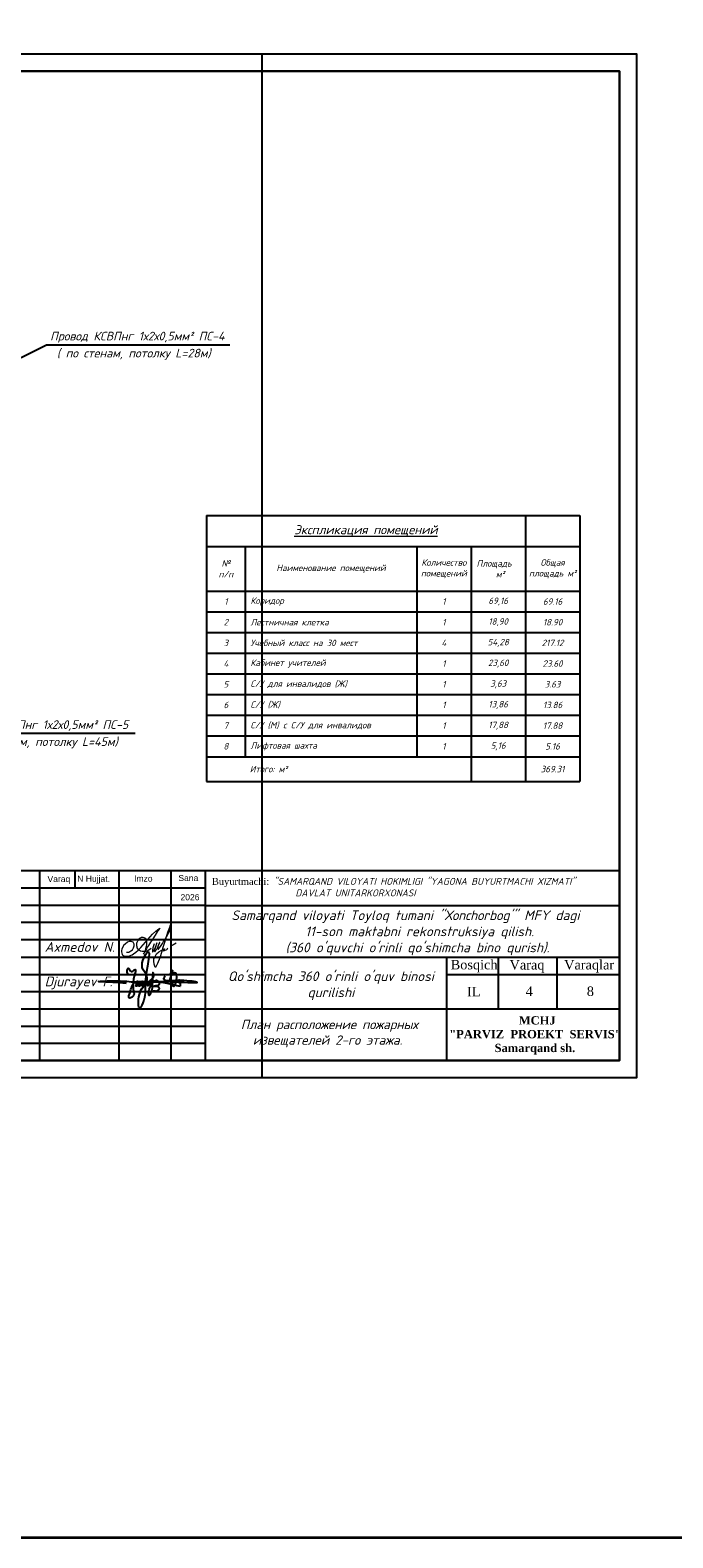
# Model space of a CAD drawing. Header units: millimetres. Extents: x 1114507 to 93926427, y 174473 to 817039.
# Tile 116 of 256: x 1707896 to 1726517, y 455604 to 499334. Entities that reach past the tile are written whole.
import ezdxf

# ---------------------------------------------------------------- set-up
doc = ezdxf.new("R2010")
doc.units = ezdxf.units.MM
doc.linetypes.add('ACAD_ISO02W100', pattern=[15, 12, -3])
doc.layers.add('PDF22_Geometry', color=7, linetype='Continuous', true_color=0x979797)
doc.layers.add('PDF22_Text', color=7, linetype='Continuous')
doc.layers.add('PDF2_Text', color=7, linetype='Continuous')
doc.layers.add('Размер 1', color=251, linetype='Continuous', lineweight=20)
doc.layers.add('Ф А С А Д', color=250, linetype='Continuous', lineweight=15)
doc.styles.add('arial', font='arial.ttf', dxfattribs={"height": 300})
doc.styles.add('iso', font='isocpeur.TTF')
doc.styles.add('PDF ISOCPEUR', font='isocpeur.TTF')
doc.styles.get("Standard").update_dxf_attribs({"font": 'isocpeui.ttf'})
doc.styles.add('WMF-Times New Roman0', font='times.ttf')
doc.styles.add('Текст1', font='isocpeui.ttf', dxfattribs={"height": 300})

# ---------------------------------------------------------------- blocks, each defined once
blk = doc.blocks.new('*T1573')
at = {"layer": 'Размер 1', "color": 0, "linetype": 'ByBlock', "lineweight": -2, "ltscale": 100, "transparency": 16777216}
for p, q in [((0, 0), (10815, 0)), ((0, 0), (0, -7716)), ((9240, 0), (9240, -7716)), ((10815, 0), (10815, -7716)), ((0, -896), (10815, -896)), ((1125, -896), (1125, -6996)), ((6090, -896), (6090, -6996)), ((7665, -896), (7665, -7716)), ((0, -2196), (10815, -2196)), ((0, -2796), (10815, -2796)), ((0, -3396), (10815, -3396)), ((0, -3996), (10815, -3996)), ((0, -4596), (10815, -4596)), ((0, -5196), (10815, -5196)), ((0, -5796), (10815, -5796)), ((0, -6396), (10815, -6396)), ((0, -6996), (10815, -6996)), ((0, -7716), (10815, -7716))]:
    blk.add_line(p, q, dxfattribs=at)
at = {"layer": 'Размер 1', "color": 0, "lineweight": 15, "ltscale": 100, "transparency": 16777216}
for s, insert, char_height, width, attachment_point, style in [('{\\fISOCPEUR|b1|i1|c204|p34;\\L\\C7;Экспликация помещений}', (4620, -448), 262.5, 9120, 5, 'iso'), ('{\\fISOCPEUR|b1|i1|c204|p34;№\\Pп/п}', (562, -1546), 187.5, 1005, 5, 'iso'), ('{\\fISOCPEUR|b1|i1|c204|p34;\\C7;Количество помещений}', (6878, -1546), 187.5, 1455, 5, 'iso'), ('{\\fISOCPEUR|b1|i1|c204|p34;\\C7;Площадь     м²}', (8452, -1546), 187.5, 1455, 5, 'iso'), ('{\\fISOCPEUR|b1|i1|c204|p34;Общая площадь м²}', (10028, -1546), 187.5, 1455, 5, 'iso'), ('{\\fISOCPEUR|b1|i1|c204|p34;\\C7;Наименование помещений }', (3608, -1546), 187.5, 4845, 5, 'iso'), ('Коридор', (1275, -2496), 187.5, 4665, 4, 'Текст1'), ('{\\fISOCPEUR|b0|i1|c204|p34;69.16}', (10028, -2496), 187.5, 1455, 5, 'iso'), ('Лестничная клетка ', (1275, -3096), 187.5, 4665, 4, 'Текст1'), ('{\\fISOCPEUR|b0|i1|c204|p34;18.90}', (10028, -3096), 187.5, 1455, 5, 'iso'), ('\\A1;Учебный класс на 30 мест ', (1275, -3696), 187.5, 4665, 4, 'Текст1'), ('{\\fISOCPEUR|b0|i1|c204|p34;217.12}', (10028, -3696), 187.5, 1455, 5, 'iso'), ('\\A1;Кабинет учителей', (1275, -4296), 187.5, 4665, 4, 'Текст1'), ('{\\fISOCPEUR|b0|i1|c204|p34;23.60}', (10028, -4296), 187.5, 1455, 5, 'iso'), ('С/У для инвалидов (Ж)', (1275, -4896), 187.5, 4665, 4, 'Текст1'), ('{\\fISOCPEUR|b0|i1|c204|p34;3,63}', (8452, -4896), 187.5, 1455, 5, 'iso'), ('{\\fISOCPEUR|b0|i1|c204|p34;3.63}', (10028, -4896), 187.5, 1455, 5, 'iso'), ('С/У (Ж)', (1275, -5496), 187.5, 4665, 4, 'Текст1'), ('{\\fISOCPEUR|b0|i1|c204|p34;13.86}', (10028, -5496), 187.5, 1455, 5, 'iso'), ('С/У (М) c С/У для инвалидов ', (1275, -6096), 187.5, 4665, 4, 'Текст1'), ('{\\fISOCPEUR|b0|i1|c204|p34;17.88}', (10028, -6096), 187.5, 1455, 5, 'iso'), ('Лифтовая шахта', (1275, -6696), 187.5, 4665, 4, 'Текст1'), ('{\\fISOCPEUR|b0|i1|c204|p34;5.16}', (10028, -6696), 187.5, 1455, 5, 'iso'), ('{\\fISOCPEUR|b0|i1|c204|p34;\\C158;          Итого: м²}', (60, -7356), 187.5, 7545, 4, 'iso')]:
    blk.add_mtext(s, dxfattribs=dict(at, insert=insert, char_height=char_height, width=width, attachment_point=attachment_point, style=style))
at = {"layer": 'Размер 1', "color": 7, "lineweight": 15, "ltscale": 100, "transparency": 16777216, "char_height": 187.5, "attachment_point": 5, "style": 'iso'}
for s, insert, width in [('{\\fISOCPEUR|b0|i1|c204|p34;1}', (562, -2496), 1005), ('{\\fISOCPEUR|b0|i1|c204|p34;1', (6878, -2496), 1455), ('{\\fISOCPEUR|b0|i1|c204|p34;69,16}', (8452, -2496), 1455), ('{\\fISOCPEUR|b0|i1|c204|p34;2}', (562, -3096), 1005), ('{\\fISOCPEUR|b0|i1|c204|p34;1', (6878, -3096), 1455), ('{\\fISOCPEUR|b0|i1|c204|p34;18,90}', (8452, -3096), 1455), ('{\\fISOCPEUR|b0|i1|c204|p34;3}', (562, -3696), 1005), ('{\\fISOCPEUR|b0|i1|c204|p34;4', (6878, -3696), 1455), ('{\\fISOCPEUR|b0|i1|c204|p34;54,28}', (8452, -3696), 1455), ('{\\fISOCPEUR|b0|i1|c204|p34;4}', (562, -4296), 1005), ('{\\fISOCPEUR|b0|i1|c204|p34;1', (6878, -4296), 1455), ('{\\fISOCPEUR|b0|i1|c204|p34;23,60}', (8452, -4296), 1455), ('{\\fISOCPEUR|b0|i1|c204|p34;5}', (562, -4896), 1005), ('{\\fISOCPEUR|b0|i1|c204|p34;1', (6878, -4896), 1455), ('{\\fISOCPEUR|b0|i1|c204|p34;6}', (562, -5496), 1005), ('{\\fISOCPEUR|b0|i1|c204|p34;1', (6878, -5496), 1455), ('{\\fISOCPEUR|b0|i1|c204|p34;13,86}', (8452, -5496), 1455), ('{\\fISOCPEUR|b0|i1|c204|p34;7}', (562, -6096), 1005), ('{\\fISOCPEUR|b0|i1|c204|p34;1', (6878, -6096), 1455), ('{\\fISOCPEUR|b0|i1|c204|p34;17,88}', (8452, -6096), 1455), ('{\\fISOCPEUR|b0|i1|c204|p34;8}', (562, -6696), 1005), ('{\\fISOCPEUR|b0|i1|c204|p34;1', (6878, -6696), 1455), ('{\\fISOCPEUR|b0|i1|c204|p34;5,16}', (8452, -6696), 1455), ('{\\fISOCPEUR|b0|i1|c204|p34;369.31}', (10028, -7356), 1455)]:
    blk.add_mtext(s, dxfattribs=dict(at, insert=insert, width=width))
blk = doc.blocks.new('rgsxhy')
at = {"color": 5}
for points in [[(30159764, 9369979), (30160729, 9371976), (30160134, 9373086), (30160845, 9375073), (30160529, 9371279), (30160336, 9368855), (30159821, 9367832), (30159766, 9369571), (30165013, 9370643)], [(30158318, 9372237), (30158292, 9372259), (30158313, 9372993), (30158693, 9372536), (30159097, 9372756), (30158930, 9370820), (30158827, 9369247), (30158463, 9369143), (30158559, 9369856), (30159235, 9371184), (30159510, 9371288), (30159540, 9370947), (30159450, 9370679), (30159339, 9370650), (30159361, 9370924), (30159747, 9371281), (30159933, 9371214), (30159918, 9370984), (30159866, 9370709), (30159740, 9370650), (30159740, 9370910), (30160119, 9371295), (30160364, 9371221), (30160282, 9370791), (30160134, 9370702), (30160156, 9370902), (30160253, 9371169), (30160416, 9371266), (30160624, 9371251), (30160631, 9370947), (30160520, 9370739), (30160416, 9370746), (30160527, 9370999), (30160698, 9371199), (30160869, 9371251), (30161010, 9371117), (30161025, 9370828), (30160854, 9370717), (30160832, 9370976), (30160958, 9371184), (30161196, 9371429), (30161627, 9371986), (30161567, 9372349), (30161322, 9370056), (30161196, 9369744), (30161032, 9369450), (30160943, 9369915), (30161107, 9370464), (30161478, 9371132), (30161961, 9371429), (30162250, 9371221), (30162198, 9370761), (30161687, 9370666), (30161515, 9370590), (30161433, 9370590), (30162154, 9370635), (30162280, 9370516), (30162243, 9370197), (30162028, 9370012), (30161575, 9370012), (30161352, 9370012), (30161322, 9370071)], [(30163692, 9371398), (30163961, 9372626), (30163708, 9372145), (30164262, 9372436), (30164117, 9370650), (30164117, 9371236), (30164841, 9371318), (30164871, 9371483), (30164848, 9371138), (30165028, 9371176), (30165036, 9371416), (30165013, 9370643)], [(30158109, 9371020), (30157190, 9371107), (30154479, 9371260), (30157795, 9371310), (30158983, 9371230), (30160506, 9371280), (30167135, 9371184), (30164561, 9371384), (30162918, 9371683), (30163073, 9372004)]]:
    blk.add_spline(points, degree=3, dxfattribs=at)
blk = doc.blocks.new('rthtrh')
at = {"color": 5}
for p, q in [((1363834, 521118), (1363842, 521141)), ((1363834, 521086), (1363834, 521118)), ((1363834, 521056), (1363834, 521086)), ((1363840, 521035), (1363834, 521056)), ((1363842, 521141), (1363854, 521167)), ((1363854, 521167), (1363868, 521192)), ((1363868, 521192), (1363889, 521219)), ((1363889, 521219), (1363907, 521234)), ((1363907, 521234), (1363927, 521243)), ((1363927, 521243), (1363940, 521249)), ((1363940, 521249), (1363965, 521249)), ((1363965, 521249), (1363988, 521244)), ((1363988, 521244), (1364013, 521227)), ((1364013, 521227), (1364030, 521204)), ((1364030, 521204), (1364039, 521185)), ((1364044, 521090), (1364037, 521043)), ((1364039, 521185), (1364046, 521147)), ((1364046, 521147), (1364044, 521090)), ((1364568, 521050), (1364689, 521123)), ((1363845, 521017), (1363840, 521035)), ((1363865, 520990), (1363845, 521017)), ((1363882, 520966), (1363865, 520990)), ((1363895, 520959), (1363882, 520966)), ((1363917, 520946), (1363895, 520959)), ((1363951, 520940), (1363917, 520946)), ((1363996, 520940), (1363951, 520940)), ((1364033, 520940), (1363996, 520940)), ((1364017, 520962), (1364016, 520946)), ((1364016, 520946), (1364016, 520940)), ((1364026, 520997), (1364017, 520962)), ((1364037, 521043), (1364026, 520997)), ((1364075, 520948), (1364033, 520940)), ((1364148, 520999), (1364075, 520948))]:
    blk.add_line(p, q, dxfattribs=at)
for points in [[(1363608, 520919), (1363661, 520924), (1363702, 520951), (1363738, 520975), (1363765, 521018), (1363780, 521059), (1363780, 521096), (1363765, 521122), (1363753, 521142), (1363714, 521156), (1363671, 521156), (1363631, 521136), (1363583, 521097), (1363555, 521074), (1363525, 521025), (1363511, 520984), (1363500, 520955), (1363500, 520930), (1363508, 520901), (1363515, 520870), (1363535, 520855), (1363555, 520841), (1363586, 520832), (1363613, 520832), (1363645, 520832), (1363675, 520843), (1363732, 520864), (1363761, 520883), (1363817, 520921), (1363863, 520963), (1363919, 521022), (1364179, 521312), (1364247, 521377), (1364282, 521405), (1364314, 521429), (1364336, 521443), (1364310, 521401), (1364279, 521361), (1364173, 521198), (1364133, 521139), (1364110, 521102), (1364087, 521068), (1364069, 521040), (1364047, 520995), (1364019, 520954), (1364007, 520925), (1363990, 520903), (1363970, 520879)], [(1364210, 521100), (1364186, 521015), (1364172, 520967), (1364172, 520940), (1364173, 520926), (1364179, 520925), (1364185, 520931), (1364202, 520956), (1364218, 520984), (1364240, 521027), (1364256, 521068), (1364272, 521125), (1364269, 521122), (1364225, 520990), (1364220, 520961), (1364220, 520944), (1364225, 520939), (1364232, 520939), (1364241, 520950), (1364248, 520960), (1364254, 520969), (1364260, 520978), (1364273, 520996), (1364281, 521008), (1364288, 521027), (1364309, 521073), (1364315, 521086), (1364332, 521126), (1364332, 521134), (1364327, 521134), (1364314, 521097), (1364294, 521040), (1364290, 521012), (1364293, 520997), (1364298, 520988), (1364308, 520988), (1364316, 520999), (1364326, 521014), (1364344, 521036), (1364351, 521047), (1364377, 521090), (1364389, 521112), (1364414, 521155), (1364449, 521203), (1364476, 521258), (1364523, 521332), (1364563, 521417), (1364583, 521493), (1364590, 521517), (1364590, 521527), (1364583, 521532), (1364571, 521532), (1364561, 521512), (1364541, 521459), (1364498, 521348), (1364434, 521131), (1364395, 520998), (1364377, 520936), (1364337, 520802), (1364282, 520678), (1364249, 520605), (1364238, 520588), (1364230, 520594), (1364226, 520615), (1364222, 520638), (1364214, 520663), (1364206, 520725), (1364206, 520774), (1364224, 520814), (1364265, 520883), (1364310, 520926), (1364364, 520959), (1364411, 520988), (1364432, 520996), (1364434, 520992), (1364431, 520979), (1364419, 520970), (1364414, 520960), (1364416, 520951), (1364423, 520951), (1364434, 520958), (1364443, 520964), (1364452, 520968), (1364474, 520975), (1364483, 520978), (1364492, 520986), (1364499, 520996), (1364503, 521002), (1364511, 521006), (1364511, 521006)]]:
    blk.add_lwpolyline(points, dxfattribs=at)

msp = doc.modelspace()

# ---------------------------------------------------------------- linework, layer by layer
for p, q in [((1724968.7, 474947.8, 0), (1706468.7, 474947.8, 0)), ((1708168.7, 474947.8, 0), (1708168.7, 469447.8, 0)), ((1708168.7, 474947.8, 0), (1708168.7, 469447.8, 0)), ((1709188.4, 474947.8, 0), (1709188.4, 474447.8, 0)), ((1710468.7, 474947.8, 0), (1710468.7, 469447.8, 0)), ((1711968.7, 474947.8, 0), (1711968.7, 469447.8, 0)), ((1712968.7, 474947.8, 0), (1712968.7, 469447.8, 0)), ((1724968.7, 469447.8, 0), (1724968.7, 474947.8, 0)), ((1724968.7, 474947.8, 0), (1724968.7, 469447.8, 0)), ((1712968.7, 474447.8, 0), (1706468.7, 474447.8, 0)), ((1712968.7, 473947.8, 0), (1706468.7, 473947.8, 0)), ((1712968.7, 473947.8, 0), (1724968.7, 473947.8, 0)), ((1712968.7, 473447.8, 0), (1706468.7, 473447.8, 0)), ((1712968.7, 472947.8, 0), (1706468.7, 472947.8, 0)), ((1706468.7, 472447.8, 0), (1724968.7, 472447.8, 0)), ((1719968.7, 469447.8, 0), (1719968.7, 472447.8, 0)), ((1721468.7, 470947.8, 0), (1721468.7, 472447.8, 0)), ((1723168.7, 470947.8, 0), (1723168.7, 472447.8, 0)), ((1706468.7, 471947.8, 0), (1712968.7, 471947.8, 0)), ((1719968.7, 471947.8, 0), (1724968.7, 471947.8, 0)), ((1706468.7, 471447.8, 0), (1712968.7, 471447.8, 0)), ((1706468.7, 470947.8, 0), (1724968.7, 470947.8, 0)), ((1706468.7, 470447.8, 0), (1712968.7, 470447.8, 0)), ((1706468.7, 469947.8, 0), (1712968.7, 469947.8, 0))]:
    msp.add_line(p, q)
at = {"color": 0, "lineweight": 35, "ltscale": 100}
msp.add_lwpolyline([(1463063.6, 524213.4), (2027905.8, 524213.4), (2027905.8, 455603.6), (1463063.6, 455603.6)], close=True, dxfattribs=at)
at = {"color": 5, "elevation": 0}
msp.add_lwpolyline([(1672610.7, 498647.8), (1725468.7, 498647.8), (1725468.7, 468947.8), (1672610.7, 468947.8)], close=True, dxfattribs=at)
at = {"color": 5, "lineweight": 30, "elevation": 0}
msp.add_lwpolyline([(1674610.7, 498147.8), (1724968.7, 498147.8), (1724968.7, 469447.8), (1674610.7, 469447.8)], close=True, dxfattribs=at)
at = {"layer": 'Defpoints', "color": 3, "linetype": 'ByBlock', "elevation": 0}
msp.add_lwpolyline([(1672610.7, 498647.8), (1714610.7, 498647.8), (1714610.7, 468947.8), (1672610.7, 468947.8)], close=True, dxfattribs=at)
at = {"layer": 'PDF22_Geometry', "color": 7, "lineweight": 25}
for p, q in [((1708366.8, 490201.2), (1703563.9, 487803.3)), ((1713684.1, 490201.2), (1708366.8, 490201.2)), ((1710939.2, 478932.2), (1705621.9, 478932.2))]:
    msp.add_line(p, q, dxfattribs=at)

# ---------------------------------------------------------------- block references
msp.add_blockref('*T1573', (1713004.9, 485257.5))
at = {"lineweight": 9, "xscale": 0.2250350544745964, "yscale": 0.2250350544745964, "zscale": 0.2250350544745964}
msp.add_blockref('rgsxhy', (-5075943.5, -1637123, 0), dxfattribs=at)
at = {"layer": 'Ф А С А Д', "xscale": 1.33529119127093, "yscale": 1.33529119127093, "zscale": 1.33529119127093}
msp.add_blockref('rthtrh', (-110130.9, -222991.3, 0), dxfattribs=at)

# ---------------------------------------------------------------- texts
at = {"linetype": 'ACAD_ISO02W100', "lineweight": 5, "ltscale": 70, "char_height": 176.79, "attachment_point": 1, "style": 'arial'}
for s, insert in [('Varaq', (1708398, 474801.9, 0)), ('N Hujjat.', (1709260.7, 474808.6, 0)), ('Imzo', (1710907.2, 474815.6, 0)), ('Sana', (1712190.9, 474830.5, 0)), ('2026', (1712252.2, 474273.2, 0))]:
    msp.add_mtext(s, dxfattribs=dict(at, insert=insert))
at = {"style": 'WMF-Times New Roman0'}
for s, insert, char_height, width, attachment_point in [('Buyurtmachi:{\\fISOCPEUR|b0|i1|c204|p34; "SAMARQAND VILOYATI HOKIMLIGI "YAGONA\\fISOCPEUR|b0|i1|c0|p34; \\fISOCPEUR|b0|i1|c204|p34;BUYURTMACHI XIZMATI" \\fISOCPEUR|b0|i1|c0|p34;\\P                   \\fISOCPEUR|b0|i1|c204|p34;DAVLAT UNITARKORXONASI}', (1713161.6, 474477, 21081.1), 200, 11807.079, 4), ('\\pi924.6356;{\\fISOCPEUR|b0|i1|c0|p34;Samarqand viloyati Toyloq tumani "\\fISOCPEUR|b0|i1|c204|p34;Хо\\fISOCPEUR|b0|i1|c0|p34;n\\fISOCPEUR|b0|i1|c204|p34;с\\fISOCPEUR|b0|i1|c0|p34;h\\fISOCPEUR|b0|i1|c204|p34;о\\fISOCPEUR|b0|i1|c0|p34;rb\\fISOCPEUR|b0|i1|c204|p34;о\\fISOCPEUR|b0|i1|c0|p34;g\'" \\fISOCPEUR|b0|i1|c204|p34;М\\fISOCPEUR|b0|i1|c0|p34;FY dagi\\P            11-son maktabni rekonstruksiya qilish. \\P\\pi0;              (360 o\'quvchi o\'rinli qo\'shimcha bino qurish).}', (1550085.7, 473151.5, 0), 280, 25248.265, 4), ('\\pi924.6356;{\\fISOCPEUR|b0|i1|c0|p34;Samarqand viloyati Toyloq tumani "\\fISOCPEUR|b0|i1|c204|p34;Хо\\fISOCPEUR|b0|i1|c0|p34;n\\fISOCPEUR|b0|i1|c204|p34;с\\fISOCPEUR|b0|i1|c0|p34;h\\fISOCPEUR|b0|i1|c204|p34;о\\fISOCPEUR|b0|i1|c0|p34;rb\\fISOCPEUR|b0|i1|c204|p34;о\\fISOCPEUR|b0|i1|c0|p34;g\'" \\fISOCPEUR|b0|i1|c204|p34;М\\fISOCPEUR|b0|i1|c0|p34;FY dagi\\P            11-son maktabni rekonstruksiya qilish. \\P\\pi0;              (360 o\'quvchi o\'rinli qo\'shimcha bino qurish).}', (1597085.7, 473151.5, 0), 280, 25248.265, 4), ('\\pi924.6356;{\\fISOCPEUR|b0|i1|c0|p34;Samarqand viloyati Toyloq tumani "\\fISOCPEUR|b0|i1|c204|p34;Хо\\fISOCPEUR|b0|i1|c0|p34;n\\fISOCPEUR|b0|i1|c204|p34;с\\fISOCPEUR|b0|i1|c0|p34;h\\fISOCPEUR|b0|i1|c204|p34;о\\fISOCPEUR|b0|i1|c0|p34;rb\\fISOCPEUR|b0|i1|c204|p34;о\\fISOCPEUR|b0|i1|c0|p34;g\'" \\fISOCPEUR|b0|i1|c204|p34;М\\fISOCPEUR|b0|i1|c0|p34;FY dagi\\P            11-son maktabni rekonstruksiya qilish. \\P\\pi0;              (360 o\'quvchi o\'rinli qo\'shimcha bino qurish).}', (1654943.8, 473151.5, 0), 280, 25248.265, 4), ('\\pi924.6356;{\\fISOCPEUR|b0|i1|c0|p34;Samarqand viloyati Toyloq tumani "\\fISOCPEUR|b0|i1|c204|p34;Хо\\fISOCPEUR|b0|i1|c0|p34;n\\fISOCPEUR|b0|i1|c204|p34;с\\fISOCPEUR|b0|i1|c0|p34;h\\fISOCPEUR|b0|i1|c204|p34;о\\fISOCPEUR|b0|i1|c0|p34;rb\\fISOCPEUR|b0|i1|c204|p34;о\\fISOCPEUR|b0|i1|c0|p34;g\'" \\fISOCPEUR|b0|i1|c204|p34;М\\fISOCPEUR|b0|i1|c0|p34;FY dagi\\P            11-son maktabni rekonstruksiya qilish. \\P\\pi0;              (360 o\'quvchi o\'rinli qo\'shimcha bino qurish).}', (1712801.8, 473151.5, 0), 280, 25248.265, 4), ('{\\fISOCPEUR|b0|i1|c0|p34;Axmedov N.}', (1708315.9, 472883.6, 0), 282.857, 3416.244, 1), ("\\pt2436.8176;{\\fISOCPEUR|b0|i1|c0|p34;Qo'shimcha 360 o'rinli o'quv binosi qurilishi}", (1716609.2, 472032.9, 0), 280, 5963.158, 2), ('\\pi2577.7728;{\\fTimes New Roman|b1|i0|c204|p18;\\C0;MCHJ\\P\\pi563.1768;\\C1;"PARVIZ  PROEKT  SERVIS"\\C0;\\P\\pi1876.6728;Samarqand sh.\\C256; }', (1556760.3, 470733.8, 0), 240, 5957.741, 1), ('\\pi2577.7728;{\\fTimes New Roman|b1|i0|c204|p18;\\C0;MCHJ\\P\\pi563.1768;\\C1;"PARVIZ  PROEKT  SERVIS"\\C0;\\P\\pi1876.6728;Samarqand sh.\\C256; }', (1603760.3, 470733.8, 0), 240, 5957.741, 1), ('\\pi2577.7728;{\\fTimes New Roman|b1|i0|c204|p18;\\C0;MCHJ\\P\\pi563.1768;\\C1;"PARVIZ  PROEKT  SERVIS"\\C0;\\P\\pi1876.6728;Samarqand sh.\\C256; }', (1661618.3, 470733.8, 0), 240, 5957.741, 1), ('\\pi2577.7728;{\\fTimes New Roman|b1|i0|c204|p18;\\C0;MCHJ\\P\\pi563.1768;\\C1;"PARVIZ  PROEKT  SERVIS"\\C0;\\P\\pi1876.6728;Samarqand sh.\\C256; }', (1719476.3, 470733.8, 0), 240, 5957.741, 1)]:
    msp.add_mtext(s, dxfattribs=dict(at, insert=insert, char_height=char_height, width=width, attachment_point=attachment_point))
at = {"attachment_point": 1}
for s, insert, char_height, width in [('{\\fTimes New Roman|b0|i0|c204|p18;Bosqich}', (1720081.3, 472366.3, 0), 274.074, 1251.396), ('{\\fTimes New Roman|b0|i0|c204|p18;Varaq}', (1721786.7, 472362.1, 0), 274.074, 1251.396), ('{\\fTimes New Roman|b0|i0|c204|p18;Varaqlar}', (1723368.3, 472362.8, 0), 274.074, 1251.396), ('Djurayev F.', (1708315.9, 471883.6, 0), 282.857, 2152.774), ('{\\fTimes New Roman|b0|i0|c204|p18;IL}', (1720556.1, 471584.2, 0), 274.074, 1251.396), ('{\\fTimes New Roman|b0|i0|c0|p18;4}', (1722252.9, 471594.8, 0), 274.074, 1251.396), ('{\\fTimes New Roman|b0|i0|c0|p18;8}', (1724025.3, 471594.8, 0), 274.074, 1251.396)]:
    msp.add_mtext(s, dxfattribs=dict(at, insert=insert, char_height=char_height, width=width))
at = {"layer": 'PDF22_Text', "lineweight": 35, "char_height": 251.087, "attachment_point": 7, "style": 'PDF ISOCPEUR'}
for s, insert, width in [('{\\fISOCPEUR|b0|i1|c204|p34;Провод КСВПнг 1х2х0,5мм² ПС-4}', (1708474, 490266.8), 6862.708), ('{\\fISOCPEUR|b0|i1|c204|p34;( по стенам, потолку L=28м)}', (1708671, 489772.8), 5085.466), ('{\\fISOCPEUR|b0|i1|c204|p34;Провод КСВПнг 1х2х0,5мм² ПС-5}', (1705688.4, 478997.8), 6862.708), ('{\\fISOCPEUR|b0|i1|c204|p34;( по стенам, потолку L=45м)}', (1705968.6, 478503.8), 5085.466)]:
    msp.add_mtext(s, dxfattribs=dict(at, insert=insert, width=width))
at = {"layer": 'PDF2_Text', "insert": (1713999.4, 469831.6), "char_height": 271.933, "attachment_point": 7, "style": 'PDF ISOCPEUR'}
msp.add_mtext('{\\fISOCPEUR|b0|i1|c204|p34;План расположение пожарных \\P  извещателей 2-го этажа.}', dxfattribs=at)

doc.saveas('drawing.dxf')
